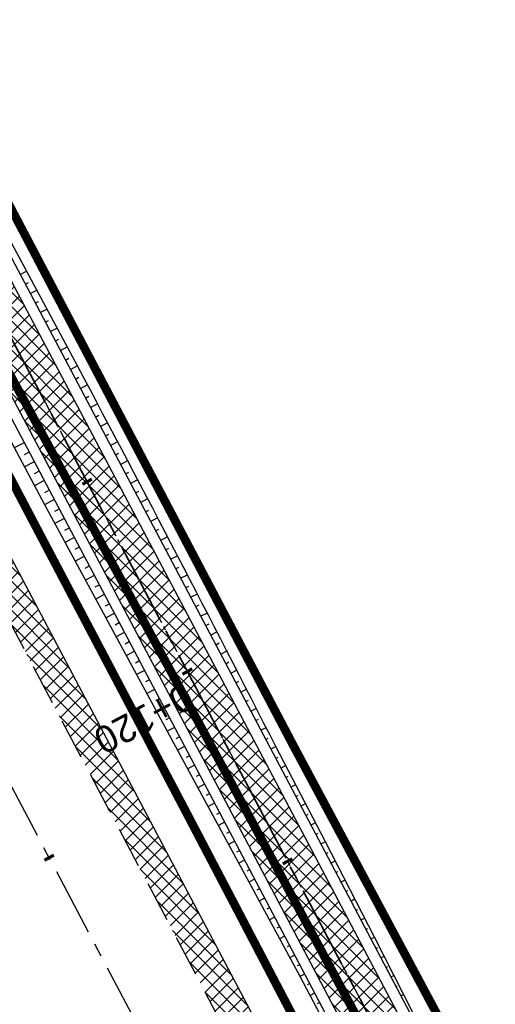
# Model space of a CAD drawing. Header units: metres. Extents: x 7529682 to 7533751, y 5721195 to 5727842.
# Tile 206 of 210: x 7529764 to 7529787, y 5727675 to 5727721. Entities that reach past the tile are written whole.
import ezdxf

# ---------------------------------------------------------------- set-up
doc = ezdxf.new("R2010")
doc.units = ezdxf.units.M
for name, pattern in [('817-dzialki-09-05-04$0$HIDDEN', [0.375, 0.25, -0.125]), ('ACAD_ISO05W100', [33, 24, -3, 0, -3, 0, -3]), ('CENTER', [50.8, 31.75, -6.35, 6.35, -6.35]), ('CENTER2', [28.575, 19.05, -3.175, 3.175, -3.175]), ('HIDDEN', [9.525, 6.35, -3.175])]:
    doc.linetypes.add(name, pattern=pattern)
for name, color, linetype in [('C-DROGI-SYTUACJA', 7, 'Continuous'), ('C-DROGI-SYTUACJA-ETYKIETY', 7, 'Continuous'), ('D-hatch-pobocza', 131, 'Continuous'), ('D-pobocza', 60, 'Continuous'), ('D-rowy', 160, 'Continuous'), ('D-skarpa', 2, 'Continuous'), ('D-skarpa-kreskowanie', 2, 'Continuous')]:
    doc.layers.add(name, color=color, linetype=linetype)
for name, color, linetype, lineweight, true_color in [('D-ewidencja-numery', 7, 'Continuous', 50, 0x40ff00), ('D-hatch-ciag-pieszo-rowerowy', 7, 'Continuous', 13, 0xff9f80), ('D-LR-etap-III', 7, '817-dzialki-09-05-04$0$HIDDEN', 50, 0x00008f)]:
    doc.layers.add(name, color=color, linetype=linetype, lineweight=lineweight, true_color=true_color)
for name, color, linetype, lineweight in [('D-krawędzie', 3, 'Continuous', 30), ('D-obrzeża', 2, 'Continuous', 30), ('D-oś', 10, 'CENTER', 30), ('D-pas-drogowy', 7, 'ACAD_ISO05W100', 50)]:
    doc.layers.add(name, color=color, linetype=linetype, lineweight=lineweight)
doc.layers.add('poprzeczki', color=7, linetype='Continuous', true_color=0x0000c7)
doc.styles.get("Standard").update_dxf_attribs({"font": 'arial.ttf'})
pattern_1 = [(45, (0, 0), (-0.33675960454, 0.33675960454), []), (135, (0, 0), (-0.33675960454, -0.33675960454), [])]

# ---------------------------------------------------------------- blocks, each defined once
blk = doc.blocks.new('AeccTickLine')
at = {"color": 0, "linetype": 'ByBlock', "lineweight": -2}
blk.add_line((0, 1), (0, -1), dxfattribs=at)

msp = doc.modelspace()

# ---------------------------------------------------------------- hatches: boundary and pattern name
at = {"layer": 'D-hatch-ciag-pieszo-rowerowy'}
h = msp.add_hatch(dxfattribs=at)
h.set_pattern_fill('ANSI37', color=256, scale=0.15, style=0)
h.set_pattern_definition(pattern_1)
edge = h.paths.add_edge_path()
edge.add_line((7529794.958, 5727650.503), (7529776.019, 5727686.408))
edge.add_line((7529776.019, 5727686.408), (7529748.844, 5727737.805))
edge.add_line((7529748.844, 5727737.805), (7529744.118, 5727746.741))
edge.add_arc((7529726.438, 5727737.391), 20, 27.8727, 44.2965)
edge.add_line((7529740.753, 5727751.358), (7529739.549, 5727752.592))
edge.add_arc((7529753.864, 5727766.559), 20, 207.9018, 224.2965, ccw=False)
edge.add_line((7529736.189, 5727757.2), (7529717.235, 5727792.995))
edge.add_line((7529717.235, 5727792.995), (7529715.008, 5727791.858))
edge.add_line((7529715.008, 5727791.858), (7529734.148, 5727755.712))
edge.add_arc((7529751.823, 5727765.071), 20, 207.9018, 224.2965)
edge.add_line((7529737.508, 5727751.104), (7529738.712, 5727749.87))
edge.add_arc((7529724.397, 5727735.903), 20, 27.8728, 44.2965, ccw=False)
edge.add_line((7529742.077, 5727745.253), (7529746.633, 5727736.639))
edge.add_line((7529746.633, 5727736.639), (7529773.808, 5727685.242))
edge.add_line((7529773.808, 5727685.242), (7529792.751, 5727649.328))
edge.add_line((7529792.751, 5727649.328), (7529811.281, 5727614.82))
edge.add_line((7529811.281, 5727614.82), (7529836.657, 5727568.297))
edge.add_line((7529836.657, 5727568.297), (7529856.555, 5727531.255))
edge.add_line((7529856.555, 5727531.255), (7529859.536, 5727525.637))
edge.add_line((7529859.536, 5727525.637), (7529862.565, 5727525.262))
edge.add_line((7529862.565, 5727525.262), (7529858.761, 5727532.432))
edge.add_line((7529858.761, 5727532.432), (7529838.856, 5727569.487))
edge.add_line((7529838.856, 5727569.487), (7529813.479, 5727616.01))
edge.add_line((7529813.479, 5727616.01), (7529794.958, 5727650.503))
at = {"layer": 'D-hatch-pobocza'}
h = msp.add_hatch(dxfattribs=at)
h.set_pattern_fill('ANSI37', color=256, scale=0.15, style=0)
h.set_pattern_definition(pattern_1)
h.paths.add_polyline_path([(7529905.34, 5727429.09), (7529892.28, 5727453.58), (7529881.53, 5727473.69), (7529872.27, 5727491.4), (7529857.46, 5727519.14), (7529841.38, 5727549.79), (7529827.75, 5727575.78), (7529816.4, 5727596.89), (7529800.43, 5727627.4), (7529788.07, 5727650.98), (7529775.85, 5727673.83), (7529761.3, 5727701.31), (7529749.89, 5727722.83), (7529745.5, 5727731.66), (7529738.971, 5727744.085), (7529737.465, 5727743.316), (7529742.213, 5727734.302), (7529762.326, 5727696.274), (7529777.785, 5727667.006), (7529799.322, 5727626.3), (7529822.193, 5727583.156), (7529846.924, 5727536.347), (7529864.752, 5727502.663), (7529900.459, 5727434.965), (7529935.352, 5727369.308), (7529971.476, 5727300.786), (7529988.361, 5727268.841), (7529990.28, 5727268.6), (7529990.329, 5727268.617), (7529981.66, 5727284.96), (7529968.42, 5727309.6), (7529956.4, 5727332.85), (7529943.52, 5727357.04), (7529932.32, 5727378.32), (7529916.68, 5727408.01)])

# ---------------------------------------------------------------- linework, layer by layer
at = {"layer": 'C-DROGI-SYTUACJA', "color": 10, "linetype": 'CENTER2', "lineweight": 35, "ltscale": 0.2}
msp.add_lwpolyline([(7529714.301, 5727795.865), (7529735.169, 5727756.456, 0.071658), (7529738.529, 5727751.848), (7529739.732, 5727750.614, -0.071785), (7529743.098, 5727745.997), (7529747.739, 5727737.221), (7529774.913, 5727685.825), (7529793.855, 5727649.915), (7529812.38, 5727615.415), (7529837.757, 5727568.892), (7529857.658, 5727531.843), (7529878.79, 5727492.008), (7529902.589, 5727447.335), (7529918.538, 5727417.135), (7529944.281, 5727366.741), (7529969.685, 5727318.815), (7529986.23, 5727287.312), (7529994.785, 5727271.452), (7530014.919, 5727233.118)], format="xyb", dxfattribs=at)
at = {"layer": 'D-ewidencja-numery', "color": 12, "ltscale": 15, "true_color": 0xc70000}
msp.add_lwpolyline([(7529715.573, 5727792.968), (7529717.68, 5727794.024), (7529736.275, 5727758.647), (7529744.511, 5727750.406), (7529750.283, 5727738.55), (7529777.109, 5727687.569), (7529796.515, 5727651.33), (7529814.938, 5727616.793), (7529839.007, 5727572.304), (7529860.618, 5727532.509), (7529882.349, 5727491.504), (7529904.865, 5727449.096), (7529920.747, 5727418.885), (7529946.677, 5727368.547), (7529972.025, 5727320.573), (7529987.74, 5727290.153), (7529996.497, 5727273.662), (7530017.541, 5727234.203)], dxfattribs=at)
at = {"layer": 'D-krawędzie', "linetype": 'HIDDEN', "ltscale": 0.3}
msp.add_lwpolyline([(7529737.465, 5727743.316), (7529742.213, 5727734.302), (7529762.326, 5727696.274), (7529777.785, 5727667.006), (7529799.322, 5727626.3), (7529822.193, 5727583.156), (7529846.924, 5727536.347), (7529864.752, 5727502.663), (7529900.459, 5727434.965), (7529935.352, 5727369.308), (7529971.476, 5727300.786), (7530006.702, 5727234.141)], dxfattribs=at)
at = {"layer": 'D-LR-etap-III', "ltscale": 10, "flags": 128}
msp.add_lwpolyline([(7531750.474, 5723895.103, 0.4, 0.4, 0), (7531750.505, 5723895.13, 0.4, 0.4, 0), (7531682.71, 5724022.92, 0.4, 0.4, 0), (7531619.177, 5724147.204, 0.4, 0.4, 0), (7531592.309, 5724198.489, 0.4, 0.4, 0), (7531553.264, 5724272.919, 0.4, 0.4, 0), (7531504.02, 5724366.79, 0.4, 0.4, 0), (7531482.09, 5724407.62, 0.4, 0.4, 0), (7531412.35, 5724541.183, 0.4, 0.4, 0), (7531388.464, 5724586.93, 0.4, 0.4, 0), (7531345.12, 5724669.94, 0.4, 0.4, 0), (7531127.66, 5725081.67, 0.4, 0.4, 0), (7531059.253, 5725211.041, 0.4, 0.4, 0), (7531008.007, 5725307.954, 0.4, 0.4, 0), (7530964.182, 5725390.836, 0.4, 0.4, 0), (7530914.557, 5725484.684, 0.4, 0.4, 0), (7530865.243, 5725577.494, 0.4, 0.4, 0), (7530840.085, 5725624.059, 0.4, 0.4, 0), (7530802.56, 5725694.925, 0.4, 0.4, 0), (7530755.54, 5725787.51, 0.4, 0.4, 0), (7530708.718, 5725876.303, 0.4, 0.4, 0), (7530695.12, 5725902.09, 0.4, 0.4, 0), (7530642.914, 5726001.078, 0.4, 0.4, 0), (7530634.935, 5726016.147, 0.4, 0.4, 0), (7530610.82, 5726061.93, 0.4, 0.4, 0), (7530610.82, 5726061.93, 0.4, 0.4, 0), (7530607.21, 5726063.51, 0.4, 0.4, 0), (7530597.42, 5726080.68, 0.4, 0.4, 0), (7530591.16, 5726088.44, 0.4, 0.4, 0), (7530581.28, 5726107.21, 0.4, 0.4, 0), (7530571.29, 5726130.56, 0.4, 0.4, 0), (7530549.555, 5726171.527, 0.4, 0.4, 0), (7530531.014, 5726206.474, 0.4, 0.4, 0), (7530516.461, 5726236.017, 0.4, 0.4, 0), (7530500.799, 5726266.141, 0.4, 0.4, 0), (7530491.35, 5726283.94, 0.4, 0.4, 0), (7530482.4, 5726303.41, 0.4, 0.4, 0), (7530482.4, 5726303.41, 0.4, 0.4, 0), (7530450.41, 5726357.28, 0.4, 0.4, 0), (7530397.759, 5726458.5, 0.4, 0.4, 0), (7530334.708, 5726583.665, 0.4, 0.4, 0), (7530303.939, 5726645.168, 0.4, 0.4, 0), (7530300.51, 5726651.778, 0.4, 0.4, 0), (7530289.214, 5726671.967, 0.4, 0.4, 0), (7530281.54, 5726685.57, 0.4, 0.4, 0), (7530261.371, 5726724.163, 0.4, 0.4, 0), (7530254.03, 5726738.21, 0.4, 0.4, 0), (7530197.22, 5726845.06, 0.4, 0.4, 0), (7530194.71, 5726849.15, 0.4, 0.4, 0), (7530195.92, 5726850.75, 0.4, 0.4, 0), (7530170.547, 5726892.961, 0.4, 0.4, 0), (7530143.175, 5726945.066, 0.4, 0.4, 0), (7530105.06, 5727018.32, 0.4, 0.4, 0), (7530100.06, 5727027.16, 0.4, 0.4, 0), (7530062.319, 5727099.625, 0.4, 0.4, 0), (7530015.379, 5727189.42, 0.4, 0.4, 0), (7529983.208, 5727250.207, 0.4, 0.4, 0), (7529953.284, 5727306.747, 0.4, 0.4, 0), (7529900.671, 5727406.159, 0.4, 0.4, 0), (7529890.63, 5727425.131, 0.4, 0.4, 0), (7529875.155, 5727454.426, 0.4, 0.4, 0), (7529857.56, 5727487.787, 0.4, 0.4, 0), (7529835.194, 5727530.193, 0.4, 0.4, 0), (7529811.741, 5727574.662, 0.4, 0.4, 0), (7529792.102, 5727611.923, 0.4, 0.4, 0), (7529768.066, 5727657.47, 0.4, 0.4, 0), (7529755.211, 5727682.131, 0.4, 0.4, 0), (7529753.31, 5727681.13, 0.4, 0.4, 0), (7529739.21, 5727707.77, 0.4, 0.4, 0), (7529735.395, 5727711.252, 0.4, 0.4, 0), (7529725.42, 5727730.2, 0.4, 0.4, 0), (7529723.55, 5727729.88, 0.4, 0.4, 0), (7529695.567, 5727782.932, 0.4, 0.4, 0), (7529717.68, 5727794.024, 0.4, 0.4, 0), (7529736.275, 5727758.647, 0.4, 0.4, 0), (7529736.275, 5727758.647, 0.4, 0.4, 0), (7529744.511, 5727750.406, 0.4, 0.4, 0), (7529744.511, 5727750.406, 0.4, 0.4, 0), (7529750.283, 5727738.55, 0.4, 0.4, 0), (7529777.109, 5727687.569, 0.4, 0.4, 0), (7529796.515, 5727651.33, 0.4, 0.4, 0), (7529814.938, 5727616.793, 0.4, 0.4, 0), (7529839.007, 5727572.304, 0.4, 0.4, 0), (7529860.618, 5727532.509, 0.4, 0.4, 0), (7529882.349, 5727491.504, 0.4, 0.4, 0), (7529904.865, 5727449.096, 0.4, 0.4, 0), (7529920.747, 5727418.885, 0.4, 0.4, 0), (7529946.677, 5727368.547, 0.4, 0.4, 0), (7529972.025, 5727320.573, 0.4, 0.4, 0), (7529987.74, 5727290.153, 0.4, 0.4, 0), (7529996.497, 5727273.662, 0.4, 0.4, 0), (7530017.541, 5727234.203, 0.4, 0.4, 0), (7530033.054, 5727204.864, 0.4, 0.4, 0), (7530051.623, 5727170.223, 0.4, 0.4, 0), (7530069.277, 5727137.016, 0.4, 0.4, 0), (7530089.385, 5727097.534, 0.4, 0.4, 0), (7530109.713, 5727060.747, 0.4, 0.4, 0), (7530136.77, 5727011.64, 0.4, 0.4, 0), (7530162.447, 5726962.744, 0.4, 0.4, 0), (7530187.674, 5726916.992, 0.4, 0.4, 0), (7530207.821, 5726879.335, 0.4, 0.4, 0), (7530230.626, 5726834.519, 0.4, 0.4, 0), (7530262.288, 5726776.618, 0.4, 0.4, 0), (7530277.51, 5726760.213, 0.4, 0.4, 0), (7530286.037, 5726744.107, 0.4, 0.4, 0), (7530288.097, 5726735.884, 0.4, 0.4, 0), (7530290.394, 5726725.047, 0.4, 0.4, 0), (7530296.177, 5726713.583, 0.4, 0.4, 0), (7530302.726, 5726701.182, 0.4, 0.4, 0), (7530325.685, 5726657.466, 0.4, 0.4, 0), (7530343.244, 5726623.649, 0.4, 0.4, 0), (7530360.23, 5726591.747, 0.4, 0.4, 0), (7530383.209, 5726548.059, 0.4, 0.4, 0), (7530406.018, 5726503.606, 0.4, 0.4, 0), (7530427.465, 5726462.62, 0.4, 0.4, 0), (7530447.928, 5726424.388, 0.4, 0.4, 0), (7530471.127, 5726379.921, 0.4, 0.4, 0), (7530490.501, 5726343.033, 0.4, 0.4, 0), (7530509.499, 5726306.733, 0.4, 0.4, 0), (7530529.89, 5726267.244, 0.4, 0.4, 0), (7530543.852, 5726238.99, 0.4, 0.4, 0), (7530554.809, 5726218.944, 0.4, 0.4, 0), (7530559.027, 5726212.223, 0.4, 0.4, 0), (7530563.061, 5726206.41, 0.4, 0.4, 0), (7530566.934, 5726200.464, 0.4, 0.4, 0), (7530569.771, 5726194.902, 0.4, 0.4, 0), (7530571.473, 5726191.282, 0.4, 0.4, 0), (7530572.839, 5726188.025, 0.4, 0.4, 0), (7530575.295, 5726182.035, 0.4, 0.4, 0), (7530579.737, 5726173.306, 0.4, 0.4, 0), (7530583.3, 5726167.41, 0.4, 0.4, 0), (7530593.4, 5726163.33, 0.4, 0.4, 0), (7530598.618, 5726155.264, 0.4, 0.4, 0), (7530608.258, 5726140.497, 0.4, 0.4, 0), (7530603.27, 5726136.83, 0.4, 0.4, 0), (7530606.53, 5726131.84, 0.4, 0.4, 0), (7530604.239, 5726124.217, 0.4, 0.4, 0), (7530605.847, 5726121.63, 0.4, 0.4, 0), (7530608.972, 5726116.164, 0.4, 0.4, 0), (7530618.114, 5726097.791, 0.4, 0.4, 0), (7530651.213, 5726034.96, 0.4, 0.4, 0), (7530670.244, 5725998.611, 0.4, 0.4, 0), (7530698.075, 5725945.953, 0.4, 0.4, 0), (7530716.506, 5725911.305, 0.4, 0.4, 0), (7530735.223, 5725875.667, 0.4, 0.4, 0), (7530752.504, 5725842.155, 0.4, 0.4, 0), (7530778.311, 5725793.501, 0.4, 0.4, 0), (7530797.5, 5725756.382, 0.4, 0.4, 0), (7530812.519, 5725728.289, 0.4, 0.4, 0), (7530820.039, 5725713.16, 0.4, 0.4, 0), (7530822.422, 5725710.194, 0.4, 0.4, 0), (7530833.155, 5725688.801, 0.4, 0.4, 0), (7530849.629, 5725656.159, 0.4, 0.4, 0), (7530867.983, 5725621.964, 0.4, 0.4, 0), (7530872.63, 5725612.888, 0.4, 0.4, 0), (7530880.354, 5725597.595, 0.4, 0.4, 0), (7530883.839, 5725593.389, 0.4, 0.4, 0), (7530891.782, 5725587.763, 0.4, 0.4, 0), (7530895.039, 5725584.281, 0.4, 0.4, 0), (7530897.034, 5725580.941, 0.4, 0.4, 0), (7530900.952, 5725579.946, 0.4, 0.4, 0), (7530904.81, 5725571.977, 0.4, 0.4, 0), (7530903.682, 5725568.566, 0.4, 0.4, 0), (7530908.901, 5725558.845, 0.4, 0.4, 0), (7530910.252, 5725545.672, 0.4, 0.4, 0), (7530912.873, 5725538.646, 0.4, 0.4, 0), (7530945.278, 5725478.464, 0.4, 0.4, 0), (7530959.692, 5725450.246, 0.4, 0.4, 0), (7531002.827, 5725368.192, 0.4, 0.4, 0), (7531044.704, 5725290.314, 0.4, 0.4, 0), (7531064.099, 5725253.213, 0.4, 0.4, 0), (7531083.01, 5725216.678, 0.4, 0.4, 0), (7531113.013, 5725158.466, 0.4, 0.4, 0), (7531137.364, 5725113.071, 0.4, 0.4, 0), (7531150.831, 5725086.712, 0.4, 0.4, 0), (7531159.746, 5725076.641, 0.4, 0.4, 0), (7531166.31, 5725074.58, 0.4, 0.4, 0), (7531172.29, 5725062.58, 0.4, 0.4, 0), (7531170.59, 5725055.606, 0.4, 0.4, 0), (7531173.733, 5725044.081, 0.4, 0.4, 0), (7531215.342, 5724964.86, 0.4, 0.4, 0), (7531238.054, 5724921.685, 0.4, 0.4, 0), (7531262.39, 5724875.283, 0.4, 0.4, 0), (7531295.587, 5724811.266, 0.4, 0.4, 0), (7531348.488, 5724712.363, 0.4, 0.4, 0), (7531363.741, 5724682.684, 0.4, 0.4, 0), (7531366.987, 5724675.865, 0.4, 0.4, 0), (7531382.541, 5724646.111, 0.4, 0.4, 0), (7531401.299, 5724610.875, 0.4, 0.4, 0), (7531428.965, 5724558.862, 0.4, 0.4, 0), (7531449.111, 5724520.398, 0.4, 0.4, 0), (7531477.293, 5724465.831, 0.4, 0.4, 0), (7531500.996, 5724421.113, 0.4, 0.4, 0), (7531512.122, 5724400.549, 0.4, 0.4, 0), (7531513.782, 5724396.757, 0.4, 0.4, 0), (7531526.32, 5724379.39, 0.4, 0.4, 0), (7531566.784, 5724302.736, 0.4, 0.4, 0), (7531612.277, 5724225.61, 0.4, 0.4, 0), (7531620.493, 5724210.548, 0.4, 0.4, 0), (7531631.578, 5724196.258, 0.4, 0.4, 0), (7531653.484, 5724152.434, 0.4, 0.4, 0), (7531661.151, 5724128.494, 0.4, 0.4, 0), (7531673.881, 5724101.186, 0.4, 0.4, 0), (7531684.691, 5724081.184, 0.4, 0.4, 0), (7531699.212, 5724051.17, 0.4, 0.4, 0), (7531704.034, 5724040.584, 0.4, 0.4, 0), (7531704.034, 5724040.584, 0.4, 0.4, 0), (7531703.913, 5724037.17, 0.4, 0.4, 0), (7531736.42, 5723969.232, 0.4, 0.4, 0), (7531738.285, 5723967.699, 0.4, 0.4, 0), (7531742.181, 5723962.346, 0.4, 0.4, 0), (7531744.286, 5723958.616, 0.4, 0.4, 0), (7531755.393, 5723944.193, 0.4, 0.4, 0), (7531758.69, 5723936.76, 0.4, 0.4, 0), (7531780.08, 5723929.25, 0.4, 0.4, 0), (7531792.612, 5723906.338, 0.4, 0.4, 0), (7531792.612, 5723906.338, 0.4, 0.4, 0), (7531756.962, 5723883.055, 0.4, 0.4, 0), (7531750.46, 5723895.13, 0.4, 0.4, 0), (7531750.46, 5723895.13, 0, 0, 0)], format="xyseb", dxfattribs=at)
at = {"layer": 'D-obrzeża'}
for points in [[(7529996.408, 5727271.05), (7529995.888, 5727272.04), (7529987.333, 5727287.9), (7529970.791, 5727319.398), (7529945.39, 5727367.318), (7529919.647, 5727417.711), (7529903.693, 5727447.921), (7529879.894, 5727492.595), (7529858.761, 5727532.432), (7529838.856, 5727569.487), (7529813.479, 5727616.01), (7529794.958, 5727650.503), (7529776.019, 5727686.408), (7529748.844, 5727737.805), (7529744.118, 5727746.741, 0.071785), (7529740.753, 5727751.358), (7529739.549, 5727752.592, -0.071658), (7529736.189, 5727757.2), (7529717.235, 5727792.995)], [(7530013.813, 5727232.534), (7529993.681, 5727270.865), (7529985.127, 5727286.725), (7529968.58, 5727318.231), (7529943.172, 5727366.164), (7529917.429, 5727416.559), (7529901.485, 5727446.75), (7529877.686, 5727491.422), (7529856.555, 5727531.255), (7529836.657, 5727568.297), (7529811.281, 5727614.82), (7529792.751, 5727649.328), (7529773.808, 5727685.242), (7529746.633, 5727736.639), (7529746.633, 5727736.639), (7529742.077, 5727745.253, 0.071785), (7529738.712, 5727749.87), (7529737.508, 5727751.104, -0.071658), (7529734.148, 5727755.712), (7529715.008, 5727791.858)]]:
    msp.add_lwpolyline(points, format="xyb", dxfattribs=at)
at = {"layer": 'D-oś', "ltscale": 0.1}
msp.add_lwpolyline([(7530003.607, 5727232.506), (7529968.381, 5727299.153), (7529932.259, 5727367.671), (7529897.365, 5727433.327), (7529861.657, 5727501.028), (7529843.829, 5727534.712), (7529819.1, 5727581.518), (7529796.228, 5727624.663), (7529774.69, 5727665.371), (7529759.232, 5727694.637), (7529739.12, 5727732.663), (7529700.238, 5727806.043)], dxfattribs=at)
at = {"layer": 'D-oś', "ltscale": 0.03}
msp.add_lwpolyline([(7529714.301, 5727795.865), (7529735.169, 5727756.456, 0.071658), (7529738.529, 5727751.848), (7529739.732, 5727750.614, -0.071785), (7529743.098, 5727745.997), (7529747.739, 5727737.221), (7529774.913, 5727685.825), (7529793.855, 5727649.915), (7529812.38, 5727615.415), (7529837.757, 5727568.892), (7529857.658, 5727531.843), (7529878.79, 5727492.008), (7529902.589, 5727447.335), (7529918.538, 5727417.135), (7529944.281, 5727366.741), (7529969.685, 5727318.815), (7529986.23, 5727287.312), (7529994.785, 5727271.452), (7530014.919, 5727233.118)], format="xyb", dxfattribs=at)
at = {"layer": 'D-pas-drogowy', "ltscale": 0.2, "flags": 128}
msp.add_lwpolyline([(7531633.019, 5724182.834, 0.4, 0.4, 0), (7531617.559, 5724211.608, 0.4, 0.4, 0), (7531566.784, 5724302.736, 0.4, 0.4, 0), (7531538.419, 5724356.47, 0.4, 0.4, 0), (7531526.32, 5724379.39, 0.4, 0.4, 0), (7531516.102, 5724393.607, 0.4, 0.4, 0.001485), (7531513.78, 5724396.838, 0.4, 0.4, 0), (7531501.87, 5724413.41, 0.4, 0.4, 0), (7531474.926, 5724464.508, 0.4, 0.4, 0), (7531446.2, 5724518.992, 0.4, 0.4, 0), (7531424.962, 5724559.262, 0.4, 0.4, 0), (7531398.444, 5724609.566, 0.4, 0.4, 0), (7531379.647, 5724645.216, 0.4, 0.4, 0), (7531365.23, 5724672.56, 0.4, 0.4, 0), (7531341.306, 5724717.915, 0.4, 0.4, 0), (7531312.9, 5724771.789, 0.4, 0.4, 0), (7531292.591, 5724810.307, 0.4, 0.4, 0), (7531259.392, 5724873.271, 0.4, 0.4, 0), (7531233.74, 5724921.923, 0.4, 0.4, 0), (7531203.073, 5724980.092, 0.4, 0.4, 0), (7531173.471, 5725036.225, 0.4, 0.4, 0), (7531168.27, 5725046.09, 0.4, 0.4, 0), (7531172.29, 5725062.58, 0.4, 0.4, 0), (7531166.31, 5725074.58, 0.4, 0.4, 0), (7531150.32, 5725079.6, 0.4, 0.4, 0), (7531141.5, 5725096.43, 0.4, 0.4, 0), (7531109.312, 5725157.814, 0.4, 0.4, 0), (7531086.641, 5725201.048, 0.4, 0.4, 0), (7531059.198, 5725253.384, 0.4, 0.4, 0), (7531028.207, 5725312.489, 0.4, 0.4, 0), (7530999.105, 5725367.99, 0.4, 0.4, 0), (7530956.248, 5725449.725, 0.4, 0.4, 0), (7530924.398, 5725510.464, 0.4, 0.4, 0), (7530897.51, 5725561.74, 0.4, 0.4, 0), (7530894.46, 5725566.14, 0.4, 0.4, 0), (7530892.16, 5725570.49, 0.4, 0.4, 0), (7530869.363, 5725613.307, 0.4, 0.4, 0), (7530861.694, 5725627.705, 0.4, 0.4, 0), (7530852.74, 5725644.52, 0.4, 0.4, 0), (7530831.51, 5725684.2, 0.4, 0.4, 0), (7530811.13, 5725722.52, 0.4, 0.4, 0), (7530792.348, 5725757.941, 0.4, 0.4, 0), (7530768.03, 5725803.8, 0.4, 0.4, 0), (7530748.769, 5725840.179, 0.4, 0.4, 0), (7530727.7, 5725879.97, 0.4, 0.4, 0), (7530712.098, 5725909.545, 0.4, 0.4, 0), (7530693.644, 5725944.645, 0.4, 0.4, 0), (7530665.702, 5725997.539, 0.4, 0.4, 0), (7530641.76, 5726042.88, 0.4, 0.4, 0), (7530616.5, 5726091.48, 0.4, 0.4, 0), (7530604.628, 5726114.32, 0.4, 0.4, -0.007763), (7530602.5, 5726118.43, 0.4, 0.4, 0), (7530603.992, 5726123.395, 0.4, 0.4, 0), (7530606.53, 5726131.84, 0.4, 0.4, 0), (7530603.27, 5726136.83, 0.4, 0.4, 0), (7530593.776, 5726151.369, 0.4, 0.4, 0), (7530590.203, 5726156.84, 0.4, 0.4, 0), (7530583.3, 5726167.41, 0.4, 0.4, 0), (7530580.578, 5726170.428, 0.4, 0.4, 0), (7530575.85, 5726175.67, 0.4, 0.4, 0), (7530569.01, 5726186.66, 0.4, 0.4, 0), (7530562.555, 5726199.189, 0.4, 0.4, 0), (7530555.67, 5726211.39, 0.4, 0.4, 0), (7530548.29, 5726224.23, 0.4, 0.4, 0), (7530540.58, 5726237.71, 0.4, 0.4, 0), (7530532.68, 5726252.65, 0.4, 0.4, 0), (7530524.06, 5726269.35, 0.4, 0.4, 0), (7530502.82, 5726309.91, 0.4, 0.4, 0), (7530488.83, 5726336.63, 0.4, 0.4, 0), (7530466.03, 5726380.16, 0.4, 0.4, 0), (7530438.47, 5726432.77, 0.4, 0.4, 0), (7530424.53, 5726459.09, 0.4, 0.4, 0), (7530401.63, 5726502.97, 0.4, 0.4, 0), (7530383.38, 5726538.06, 0.4, 0.4, 0), (7530353.97, 5726593.52, 0.4, 0.4, 0), (7530338.47, 5726622.74, 0.4, 0.4, 0), (7530322.01, 5726653.88, 0.4, 0.4, 0), (7530297.54, 5726700.33, 0.4, 0.4, 0), (7530287.38, 5726719.6, 0.4, 0.4, 0), (7530285.95, 5726722.316, 0.4, 0.4, 0), (7530280.26, 5726733.12, 0.4, 0.4, 0), (7530266.73, 5726758.74, 0.4, 0.4, 0), (7530260.42, 5726770.47, 0.4, 0.4, 0), (7530253.25, 5726783.82, 0.4, 0.4, 0), (7530244.95, 5726799.33, 0.4, 0.4, 0), (7530239.39, 5726808.49, 0.4, 0.4, 0), (7530238.29, 5726807.9, 0.4, 0.4, 0), (7530218.11, 5726850.67, 0.4, 0.4, 0), (7530175.907, 5726928.168, 0.4, 0.4, 0), (7530096.68, 5727076.15, 0.4, 0.4, 0), (7530094.68, 5727079.89, 0.4, 0.4, 0), (7530064.597, 5727135.523, 0.4, 0.4, 0), (7530046.731, 5727168.892, 0.4, 0.4, 0), (7530025.803, 5727208.461, 0.4, 0.4, 0), (7530012.847, 5727232.979, 0.4, 0.4, 0), (7529994.15, 5727268.45, 0.4, 0.4, 0), (7529981.671, 5727291.93, 0.4, 0.4, 0), (7529949.89, 5727351.73, 0.4, 0.4, 0), (7529924.75, 5727399.03, 0.4, 0.4, 0), (7529915.516, 5727417.1, 0.4, 0.4, 0), (7529885.83, 5727475.19, 0.4, 0.4, 0), (7529862.56, 5727519.97, 0.4, 0.4, 0), (7529852.985, 5727538.191, 0.4, 0.4, 0), (7529836.513, 5727569.511, 0.4, 0.4, 0), (7529815.369, 5727609.141, 0.4, 0.4, 0), (7529792.795, 5727651.247, 0.4, 0.4, 0), (7529774.199, 5727685.858, 0.4, 0.4, 0), (7529746.966, 5727736.059, 0.4, 0.4, 0), (7529733.92, 5727757.62, 0.4, 0.4, 0), (7529708.607, 5727806.389, 0.4, 0.4, 0), (7529688.492, 5727796.345, 0.4, 0.4, 0), (7529723.55, 5727729.88, 0.4, 0.4, 0), (7529725.42, 5727730.2, 0.4, 0.4, 0), (7529735.38, 5727711.28, 0.4, 0.4, 0), (7529739.21, 5727707.77, 0.4, 0.4, 0), (7529753.31, 5727681.13, 0.4, 0.4, 0), (7529755.178, 5727682.114, 0.4, 0.4, 0), (7529792.102, 5727611.923, 0.4, 0.4, 0), (7529811.741, 5727574.662, 0.4, 0.4, 0), (7529835.194, 5727530.193, 0.4, 0.4, 0), (7529857.56, 5727487.787, 0.4, 0.4, 0), (7529875.155, 5727454.426, 0.4, 0.4, 0), (7529890.63, 5727425.131, 0.4, 0.4, 0), (7529900.671, 5727406.159, 0.4, 0.4, 0), (7529953.284, 5727306.747, 0.4, 0.4, 0), (7529983.208, 5727250.207, 0.4, 0.4, 0), (7530015.379, 5727189.42, 0.4, 0.4, 0), (7530062.319, 5727099.625, 0.4, 0.4, 0), (7530100.06, 5727027.16, 0.4, 0.4, 0), (7530105.06, 5727018.32, 0.4, 0.4, 0), (7530143.175, 5726945.066, 0.4, 0.4, 0), (7530170.547, 5726892.961, 0.4, 0.4, 0), (7530195.92, 5726850.75, 0.4, 0.4, 0), (7530194.71, 5726849.15, 0.4, 0.4, 0), (7530197.22, 5726845.06, 0.4, 0.4, 0), (7530254.03, 5726738.21, 0.4, 0.4, 0), (7530261.371, 5726724.163, 0.4, 0.4, 0), (7530281.54, 5726685.57, 0.4, 0.4, 0), (7530289.214, 5726671.967, 0.4, 0.4, 0), (7530300.51, 5726651.778, 0.4, 0.4, 0), (7530303.939, 5726645.168, 0.4, 0.4, 0), (7530334.708, 5726583.665, 0.4, 0.4, 0), (7530397.759, 5726458.5, 0.4, 0.4, 0), (7530450.41, 5726357.28, 0.4, 0.4, 0), (7530482.4, 5726303.41, 0.4, 0.4, 0), (7530483.688, 5726301.003, 0.4, 0.4, 0), (7530491.35, 5726283.94, 0.4, 0.4, 0), (7530512.67, 5726243.78, 0.4, 0.4, 0), (7530529.43, 5726209.46, 0.4, 0.4, 0), (7530571.29, 5726130.56, 0.4, 0.4, 0), (7530581.28, 5726107.21, 0.4, 0.4, 0), (7530591.16, 5726088.44, 0.4, 0.4, 0), (7530597.42, 5726080.68, 0.4, 0.4, 0), (7530607.21, 5726063.51, 0.4, 0.4, 0), (7530610.82, 5726061.93, 0.4, 0.4, 0), (7530634.935, 5726016.147, 0.4, 0.4, 0), (7530642.914, 5726001.078, 0.4, 0.4, 0), (7530695.12, 5725902.09, 0.4, 0.4, 0), (7530708.718, 5725876.303, 0.4, 0.4, 0), (7530755.54, 5725787.51, 0.4, 0.4, 0), (7530802.56, 5725694.925, 0.4, 0.4, 0), (7530840.085, 5725624.059, 0.4, 0.4, 0), (7530865.243, 5725577.494, 0.4, 0.4, 0), (7530914.557, 5725484.684, 0.4, 0.4, 0), (7530964.182, 5725390.836, 0.4, 0.4, 0), (7531008.007, 5725307.954, 0.4, 0.4, 0), (7531059.253, 5725211.041, 0.4, 0.4, 0), (7531127.66, 5725081.67, 0.4, 0.4, 0), (7531345.12, 5724669.94, 0.4, 0.4, 0), (7531388.464, 5724586.93, 0.4, 0.4, 0), (7531412.35, 5724541.183, 0.4, 0.4, 0), (7531482.09, 5724407.62, 0.4, 0.4, 0), (7531504.02, 5724366.79, 0.4, 0.4, 0), (7531519.374, 5724337.52, 0.4, 0.4, 0), (7531563.749, 5724252.932, 0.4, 0.4, 0), (7531602.175, 5724179.681, 0.4, 0.4, 0), (7531619.177, 5724147.204, 0.4, 0.4, 0), (7531625.038, 5724135.635, 0.4, 0.4, 0), (7531656.796, 5724073.316, 0.4, 0.4, 0), (7531675.12, 5724037.36, 0.4, 0.4, 0), (7531682.71, 5724022.92, 0.4, 0.4, 0), (7531705.565, 5723979.811, 0.4, 0.4, 0), (7531736.606, 5723921.262, 0.4, 0.4, 0), (7531750.46, 5723895.13, 0.4, 0.4, 0), (7531740.77, 5723886.56, 0.4, 0.4, 0), (7531732.86, 5723885, 0.4, 0.4, 0), (7531722.18, 5723887.77, 0.4, 0.4, 0), (7531729.87, 5723862.17, 0.4, 0.4, 0), (7531742.92, 5723861.93, 0.4, 0.4, 0), (7531763.71, 5723859.52, 0.4, 0.4, 0), (7531768.42, 5723854.12, 0.4, 0.4, 0), (7531787.42, 5723817.97, 0.4, 0.4, 0), (7531795.57, 5723809.82, 0.4, 0.4, 0), (7531816.347, 5723819.85, 0.4, 0.4, 0), (7531816.347, 5723819.85, 0.4, 0.4, 0), (7531805.06, 5723843.23, 0.4, 0.4, 0), (7531803.61, 5723886.23, 0.4, 0.4, 0), (7531803.61, 5723886.23, 0.4, 0.4, 0), (7531780.08, 5723929.25, 0.4, 0.4, 0), (7531758.69, 5723936.76, 0.4, 0.4, 0), (7531749.359, 5723946.412, 0.4, 0.4, 0), (7531742.71, 5723953.29, 0.4, 0.4, 0), (7531735.177, 5723967.878, 0.4, 0.4, 0), (7531722.37, 5723992.68, 0.4, 0.4, 0), (7531705.042, 5724030.886, 0.4, 0.4, 0), (7531699.47, 5724043.17, 0.4, 0.4, 0), (7531692.69, 5724058.11, 0.4, 0.4, 0), (7531679.672, 5724084.017, 0.4, 0.4, 0), (7531674.55, 5724094.21, 0.4, 0.4, 0), (7531666.633, 5724114.003, 0.4, 0.4, 0), (7531649, 5724153.82, 0.4, 0.4, 0), (7531641.49, 5724149.34, 0.4, 0.4, 0), (7531626.04, 5724179.34, 0.4, 0.4, 0), (7531633.03, 5724182.84, 0, 0, 0)], format="xyseb", dxfattribs=at)
at = {"layer": 'D-pobocza'}
for points in [[(7529719.962, 5727788.914), (7529736.631, 5727757.434, 0.071658), (7529739.907, 5727752.941), (7529741.111, 5727751.707, -0.071785), (7529744.56, 5727746.975), (7529749.286, 5727738.039), (7529776.461, 5727686.642), (7529795.4, 5727650.738), (7529813.919, 5727616.248), (7529839.296, 5727569.725), (7529859.202, 5727532.667), (7529880.335, 5727492.83), (7529904.135, 5727448.155), (7529920.091, 5727417.942), (7529945.833, 5727367.549), (7529971.233, 5727319.631), (7529987.775, 5727288.135), (7529996.33, 5727272.275), (7529996.866, 5727271.253)], [(7529718.045, 5727785.054), (7529733.706, 5727755.478, 0.071658), (7529737.151, 5727750.754), (7529738.354, 5727749.521, -0.071785), (7529741.635, 5727745.019), (7529746.191, 5727736.405), (7529773.366, 5727685.008), (7529792.31, 5727649.093), (7529810.841, 5727614.582), (7529836.218, 5727568.059), (7529856.114, 5727531.019), (7529877.245, 5727491.187), (7529901.043, 5727446.515), (7529916.985, 5727416.328), (7529942.728, 5727365.933), (7529968.137, 5727317.998), (7529984.685, 5727286.49), (7529993.24, 5727270.63), (7529993.656, 5727269.837)]]:
    msp.add_lwpolyline(points, format="xyb", dxfattribs=at)
at = {"layer": 'D-pobocza', "linetype": 'ByBlock'}
msp.add_lwpolyline([(7529990.329, 5727268.617), (7529981.66, 5727284.96), (7529968.42, 5727309.6), (7529956.4, 5727332.85), (7529943.52, 5727357.04), (7529932.32, 5727378.32), (7529916.68, 5727408.01), (7529905.34, 5727429.09), (7529892.28, 5727453.58), (7529881.53, 5727473.69), (7529872.27, 5727491.4), (7529857.46, 5727519.14), (7529841.38, 5727549.79), (7529827.75, 5727575.78), (7529816.4, 5727596.89), (7529800.43, 5727627.4), (7529788.07, 5727650.98), (7529775.85, 5727673.83), (7529761.3, 5727701.31), (7529749.89, 5727722.83), (7529745.5, 5727731.66), (7529738.971, 5727744.085), (7529737.465, 5727743.316)], dxfattribs=at)
at = {"layer": 'D-rowy', "linetype": 'HIDDEN', "ltscale": 0.1, "const_width": 0.4, "flags": 128}
msp.add_lwpolyline([(7530210.965, 5726857.162), (7530158.809, 5726954.52), (7530122.465, 5727022.753), (7530095.922, 5727072.859), (7530086.314, 5727091.113), (7530063.16, 5727134.709), (7530033.596, 5727190.759), (7530021.34, 5727213.676), (7530002.619, 5727249.036), (7529995.396, 5727262.503), (7529988.789, 5727275.206), (7529976.334, 5727299.006), (7529958.125, 5727333.488), (7529939.362, 5727369.129), (7529923.146, 5727399.734), (7529918.219, 5727408.985), (7529909.126, 5727427.527), (7529905.376, 5727434.673), (7529896.192, 5727451.152), (7529887.557, 5727467.231), (7529877.124, 5727486.657), (7529866.166, 5727506.778), (7529855.76, 5727526.176), (7529840.707, 5727554.898), (7529824.518, 5727585.588), (7529810.515, 5727612.292), (7529795.682, 5727640.077), (7529780.379, 5727668.69), (7529772.315, 5727684.078), (7529762.635, 5727702.447), (7529747.007, 5727732.117), (7529740.676, 5727744.954)], dxfattribs=at)
at = {"layer": 'D-skarpa', "linetype": 'Continuous'}
for points in [[(7529740.883, 5727745.063), (7529740.883, 5727745.063), (7529741.827, 5727742.805), (7529742.46, 5727741.651), (7529743.453, 5727740.024), (7529744.67, 5727738.652), (7529745.958, 5727736.278), (7529747.054, 5727734.257, -0.025162), (7529754.233, 5727721.085), (7529756.531, 5727716.644), (7529763.153, 5727703.178), (7529765.518, 5727698.773), (7529773.069, 5727684.85), (7529775.049, 5727681.191), (7529777.428, 5727676.793), (7529779.77, 5727672.375)], [(7529757.543, 5727722.836), (7529759.965, 5727718.46), (7529762.308, 5727714.043), (7529764.677, 5727709.64), (7529767.042, 5727705.234, -0.004644), (7529776.296, 5727687.504), (7529776.686, 5727686.762), (7529778.619, 5727683.074), (7529780.901, 5727678.625), (7529783.162, 5727674.164)]]:
    msp.add_lwpolyline(points, format="xyb", dxfattribs=at)
at = {"layer": 'D-skarpa-kreskowanie', "linetype": 'Continuous'}
for p, q in [((7529764.39, 5727709.472, 107.877), (7529764.684, 5727709.627, 107.656)), ((7529764.624, 5727709.03, 107.879), (7529764.772, 5727709.108, 107.767)), ((7529764.858, 5727708.588, 107.881), (7529765.157, 5727708.746, 107.655)), ((7529765.091, 5727708.146, 107.883), (7529765.242, 5727708.225, 107.769)), ((7529765.325, 5727707.704, 107.885), (7529765.63, 5727707.865, 107.655)), ((7529765.559, 5727707.262, 107.887), (7529765.712, 5727707.343, 107.771)), ((7529765.792, 5727706.82, 107.889), (7529766.103, 5727706.984, 107.655)), ((7529766.026, 5727706.378, 107.89), (7529766.183, 5727706.46, 107.772)), ((7529766.26, 5727705.936, 107.892), (7529766.576, 5727706.103, 107.654)), ((7529766.494, 5727705.493, 107.894), (7529766.653, 5727705.578, 107.774)), ((7529766.727, 5727705.051, 107.896), (7529767.049, 5727705.221, 107.654)), ((7529766.961, 5727704.609, 107.898), (7529767.121, 5727704.694, 107.777)), ((7529767.195, 5727704.167, 107.9), (7529767.515, 5727704.337, 107.658)), ((7529767.428, 5727703.725, 107.902), (7529767.589, 5727703.81, 107.781)), ((7529767.662, 5727703.283, 107.904), (7529767.982, 5727703.453, 107.662)), ((7529767.896, 5727702.841, 107.906), (7529768.056, 5727702.926, 107.785)), ((7529768.129, 5727702.399, 107.908), (7529768.449, 5727702.568, 107.667)), ((7529768.363, 5727701.957, 107.909), (7529768.523, 5727702.042, 107.789)), ((7529764.57, 5727701.644, 107.774), (7529764.108, 5727701.4, 107.425)), ((7529768.597, 5727701.515, 107.911), (7529768.916, 5727701.684, 107.671)), ((7529764.803, 5727701.202, 107.776), (7529764.574, 5727701.081, 107.603)), ((7529768.831, 5727701.073, 107.913), (7529768.99, 5727701.158, 107.793)), ((7529769.064, 5727700.631, 107.915), (7529769.383, 5727700.8, 107.675)), ((7529765.037, 5727700.76, 107.778), (7529764.581, 5727700.519, 107.433)), ((7529765.271, 5727700.318, 107.779), (7529765.044, 5727700.198, 107.608)), ((7529765.505, 5727699.876, 107.781), (7529765.054, 5727699.638, 107.441)), ((7529769.298, 5727700.189, 107.917), (7529769.457, 5727700.273, 107.797)), ((7529769.532, 5727699.747, 107.919), (7529769.849, 5727699.915, 107.679)), ((7529765.738, 5727699.434, 107.783), (7529765.514, 5727699.315, 107.614)), ((7529765.972, 5727698.992, 107.785), (7529765.527, 5727698.756, 107.449)), ((7529769.765, 5727699.305, 107.921), (7529769.924, 5727699.389, 107.801)), ((7529769.999, 5727698.863, 107.923), (7529770.316, 5727699.031, 107.684)), ((7529766.206, 5727698.55, 107.787), (7529765.985, 5727698.433, 107.621)), ((7529770.233, 5727698.421, 107.925), (7529770.391, 5727698.505, 107.805)), ((7529766.439, 5727698.108, 107.789), (7529766.003, 5727697.877, 107.46)), ((7529770.467, 5727697.979, 107.927), (7529770.783, 5727698.146, 107.688)), ((7529766.673, 5727697.666, 107.791), (7529766.457, 5727697.552, 107.628)), ((7529770.7, 5727697.537, 107.928), (7529770.858, 5727697.621, 107.809)), ((7529766.907, 5727697.224, 107.793), (7529766.48, 5727696.998, 107.471)), ((7529770.934, 5727697.095, 107.93), (7529771.25, 5727697.262, 107.692)), ((7529767.141, 5727696.782, 107.795), (7529766.93, 5727696.67, 107.636)), ((7529771.168, 5727696.653, 107.932), (7529771.325, 5727696.737, 107.813)), ((7529767.374, 5727696.34, 107.797), (7529766.957, 5727696.119, 107.482)), ((7529771.401, 5727696.211, 107.934), (7529771.717, 5727696.378, 107.696)), ((7529767.608, 5727695.898, 107.799), (7529767.402, 5727695.789, 107.643)), ((7529771.635, 5727695.769, 107.936), (7529771.793, 5727695.852, 107.817)), ((7529767.842, 5727695.456, 107.8), (7529767.434, 5727695.24, 107.493)), ((7529771.869, 5727695.327, 107.938), (7529772.184, 5727695.494, 107.7)), ((7529768.075, 5727695.014, 107.802), (7529767.874, 5727694.907, 107.65)), ((7529772.102, 5727694.885, 107.94), (7529772.26, 5727694.968, 107.821)), ((7529768.309, 5727694.572, 107.804), (7529767.911, 5727694.361, 107.504)), ((7529772.336, 5727694.443, 107.942), (7529772.652, 5727694.61, 107.704)), ((7529768.543, 5727694.13, 107.806), (7529768.346, 5727694.026, 107.658)), ((7529772.57, 5727694.001, 107.944), (7529772.728, 5727694.085, 107.825)), ((7529768.776, 5727693.688, 107.808), (7529768.387, 5727693.482, 107.515)), ((7529772.804, 5727693.559, 107.946), (7529773.12, 5727693.726, 107.707)), ((7529769.01, 5727693.246, 107.81), (7529768.818, 5727693.144, 107.665)), ((7529773.037, 5727693.117, 107.948), (7529773.195, 5727693.201, 107.828)), ((7529769.244, 5727692.804, 107.812), (7529768.864, 5727692.603, 107.525)), ((7529773.271, 5727692.675, 107.949), (7529773.587, 5727692.842, 107.711)), ((7529769.478, 5727692.362, 107.814), (7529769.29, 5727692.262, 107.672)), ((7529773.505, 5727692.233, 107.951), (7529773.663, 5727692.317, 107.832)), ((7529769.711, 5727691.92, 107.816), (7529769.341, 5727691.724, 107.536)), ((7529773.738, 5727691.791, 107.953), (7529774.055, 5727691.958, 107.715)), ((7529769.945, 5727691.478, 107.818), (7529769.762, 5727691.381, 107.68)), ((7529773.972, 5727691.349, 107.955), (7529774.126, 5727691.43, 107.839)), ((7529770.179, 5727691.036, 107.819), (7529769.818, 5727690.845, 107.547)), ((7529774.206, 5727690.907, 107.957), (7529774.504, 5727691.065, 107.732)), ((7529770.412, 5727690.594, 107.821), (7529770.234, 5727690.499, 107.687)), ((7529774.44, 5727690.465, 107.959), (7529774.584, 5727690.541, 107.85)), ((7529770.646, 5727690.152, 107.823), (7529770.295, 5727689.966, 107.558)), ((7529774.673, 5727690.023, 107.961), (7529774.954, 5727690.171, 107.749)), ((7529770.88, 5727689.71, 107.825), (7529770.706, 5727689.618, 107.694)), ((7529774.907, 5727689.581, 107.963), (7529775.043, 5727689.653, 107.86)), ((7529771.114, 5727689.268, 107.827), (7529770.771, 5727689.087, 107.569)), ((7529775.141, 5727689.139, 107.965), (7529775.403, 5727689.278, 107.767)), ((7529771.347, 5727688.825, 107.829), (7529771.178, 5727688.736, 107.702)), ((7529775.374, 5727688.697, 107.967), (7529775.501, 5727688.764, 107.871)), ((7529771.581, 5727688.383, 107.831), (7529771.248, 5727688.207, 107.58)), ((7529771.815, 5727687.941, 107.833), (7529771.651, 5727687.855, 107.709)), ((7529775.608, 5727688.255, 107.968), (7529775.853, 5727688.384, 107.784)), ((7529772.048, 5727687.499, 107.835), (7529771.725, 5727687.328, 107.591)), ((7529775.842, 5727687.813, 107.97), (7529775.96, 5727687.875, 107.881)), ((7529776.076, 5727687.371, 107.972), (7529776.303, 5727687.491, 107.801)), ((7529772.282, 5727687.057, 107.837), (7529772.123, 5727686.973, 107.716)), ((7529772.516, 5727686.615, 107.838), (7529772.202, 5727686.449, 107.602)), ((7529776.309, 5727686.929, 107.974), (7529776.422, 5727686.988, 107.889)), ((7529776.543, 5727686.487, 107.976), (7529776.768, 5727686.605, 107.806)), ((7529772.749, 5727686.173, 107.84), (7529772.595, 5727686.092, 107.724)), ((7529776.776, 5727686.044, 107.978), (7529776.888, 5727686.103, 107.894)), ((7529772.983, 5727685.731, 107.842), (7529772.678, 5727685.57, 107.612)), ((7529777.009, 5727685.602, 107.98), (7529777.232, 5727685.72, 107.812)), ((7529773.217, 5727685.289, 107.844), (7529773.067, 5727685.21, 107.731)), ((7529777.243, 5727685.16, 107.982), (7529777.353, 5727685.218, 107.898)), ((7529773.45, 5727684.847, 107.846), (7529773.155, 5727684.691, 107.623)), ((7529777.476, 5727684.718, 107.984), (7529777.696, 5727684.834, 107.817)), ((7529773.684, 5727684.405, 107.848), (7529773.538, 5727684.328, 107.738)), ((7529777.709, 5727684.275, 107.986), (7529777.819, 5727684.333, 107.903)), ((7529773.917, 5727683.963, 107.85), (7529773.631, 5727683.812, 107.634)), ((7529777.942, 5727683.833, 107.987), (7529778.161, 5727683.948, 107.823)), ((7529774.15, 5727683.52, 107.852), (7529774.009, 5727683.446, 107.746)), ((7529778.176, 5727683.391, 107.989), (7529778.284, 5727683.448, 107.908)), ((7529774.384, 5727683.078, 107.854), (7529774.107, 5727682.932, 107.645)), ((7529778.409, 5727682.949, 107.991), (7529778.625, 5727683.062, 107.829)), ((7529774.617, 5727682.636, 107.856), (7529774.481, 5727682.564, 107.753)), ((7529778.642, 5727682.506, 107.993), (7529778.748, 5727682.562, 107.914)), ((7529774.85, 5727682.194, 107.857), (7529774.582, 5727682.053, 107.656)), ((7529778.876, 5727682.064, 107.995), (7529779.081, 5727682.173, 107.84)), ((7529775.083, 5727681.752, 107.859), (7529774.952, 5727681.682, 107.76)), ((7529779.109, 5727681.622, 107.997), (7529779.209, 5727681.675, 107.921)), ((7529775.317, 5727681.309, 107.861), (7529775.058, 5727681.173, 107.667)), ((7529779.342, 5727681.18, 107.999), (7529779.538, 5727681.283, 107.851)), ((7529775.55, 5727680.867, 107.863), (7529775.423, 5727680.8, 107.768)), ((7529779.575, 5727680.737, 108.001), (7529779.671, 5727680.788, 107.929)), ((7529775.783, 5727680.425, 107.865), (7529775.534, 5727680.293, 107.677)), ((7529779.809, 5727680.295, 108.003), (7529779.994, 5727680.393, 107.863)), ((7529776.016, 5727679.983, 107.867), (7529775.894, 5727679.918, 107.775)), ((7529780.042, 5727679.853, 108.005), (7529780.132, 5727679.901, 107.937)), ((7529776.25, 5727679.54, 107.869), (7529776.01, 5727679.414, 107.688)), ((7529780.275, 5727679.411, 108.006), (7529780.451, 5727679.503, 107.874)), ((7529776.483, 5727679.098, 107.871), (7529776.365, 5727679.036, 107.782)), ((7529780.508, 5727678.968, 108.008), (7529780.594, 5727679.013, 107.944)), ((7529776.716, 5727678.656, 107.873), (7529776.486, 5727678.534, 107.699)), ((7529780.742, 5727678.526, 108.01), (7529780.907, 5727678.613, 107.886)), ((7529776.95, 5727678.214, 107.875), (7529776.837, 5727678.154, 107.789)), ((7529780.975, 5727678.084, 108.012), (7529781.054, 5727678.126, 107.953)), ((7529777.183, 5727677.771, 107.877), (7529776.962, 5727677.655, 107.71)), ((7529781.208, 5727677.642, 108.014), (7529781.359, 5727677.721, 107.9)), ((7529777.416, 5727677.329, 107.878), (7529777.308, 5727677.272, 107.797)), ((7529781.442, 5727677.199, 108.016), (7529781.513, 5727677.237, 107.962)), ((7529777.649, 5727676.887, 107.88), (7529777.437, 5727676.775, 107.72)), ((7529781.675, 5727676.757, 108.018), (7529781.811, 5727676.829, 107.915)), ((7529777.883, 5727676.445, 107.882), (7529777.777, 5727676.389, 107.803)), ((7529781.908, 5727676.315, 108.02), (7529781.973, 5727676.349, 107.971)), ((7529778.116, 5727676.002, 107.884), (7529777.906, 5727675.891, 107.726)), ((7529778.349, 5727675.56, 107.886), (7529778.245, 5727675.505, 107.807)), ((7529782.141, 5727675.873, 108.022), (7529782.263, 5727675.937, 107.93))]:
    msp.add_line(p, q, dxfattribs=at)

# ---------------------------------------------------------------- block references
at = {"layer": 'C-DROGI-SYTUACJA-ETYKIETY', "color": 2, "linetype": 'Continuous', "lineweight": 60, "xscale": 0.25, "yscale": 0.25, "zscale": 0.25, "rotation": 297.8426952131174}
msp.add_blockref('AeccTickLine', (7529765.742, 5727682.313), dxfattribs=at)
at = {"layer": 'poprzeczki', "color": 2, "linetype": 'Continuous', "lineweight": 60, "xscale": 0.25, "yscale": 0.25, "zscale": 0.25}
for p, rotation in [((7529767.51, 5727699.826), 297.8665105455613), ((7529772.185, 5727690.986), 297.8665105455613), ((7529776.855, 5727682.143), 297.8109551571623)]:
    msp.add_blockref('AeccTickLine', p, dxfattribs=dict(at, rotation=rotation))

# ---------------------------------------------------------------- texts
at = {"layer": 'C-DROGI-SYTUACJA-ETYKIETY', "color": 2}
msp.add_text('0+120', height=1.25, rotation=207.8665, dxfattribs=at).set_placement((7529772.028, 5727690.479))

doc.saveas('drawing.dxf')
